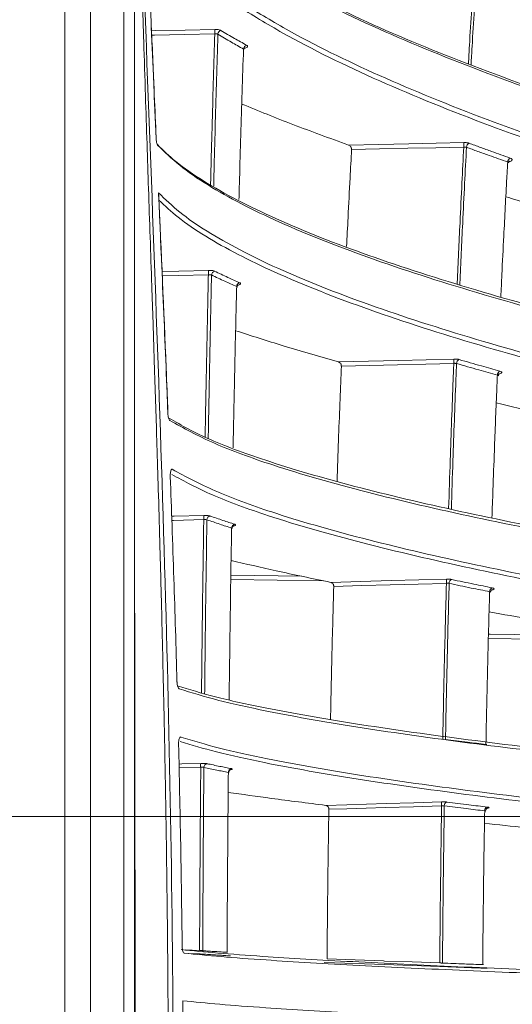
# Model space of a CAD drawing. Header units: millimetres. Extents: x 0 to 1118, y 0 to 864.
# Tile 154 of 256: x 391.78 to 398.53, y 449.44 to 462.92. Entities that reach past the tile are written whole.
import ezdxf

# ---------------------------------------------------------------- set-up
doc = ezdxf.new("R2010")
doc.units = ezdxf.units.MM
doc.styles.add('SLDTEXTSTYLE3', font='TXT', dxfattribs={"width": 0.605})
doc.dimstyles.new('SLDDIMSTYLE0', dxfattribs={"dimtxt": 3.175, "dimasz": 3.302, "dimexe": 0, "dimexo": 0.0625, "dimgap": 0.79375, "dimtad": 0, "dimtih": 1, "dimtoh": 1, "dimdec": 0, "dimlfac": 4, "dimrnd": 1e-09, "dimzin": 12, "dimdsep": 46, "dimtxsty": 'SLDTEXTSTYLE3', "dimsah": 1, "dimcen": 0.09, "dimadec": 0, "dimazin": 3, "dimtfac": 1, "dimtofl": 0, "dimtmove": 0, "dimatfit": 3, "dimfxl": 1, "dimfrac": 2, "dimtolj": 1, "dimtzin": 12, "dimarcsym": 0})
doc.dimstyles.new('SLDDIMSTYLE1', dxfattribs={"dimtxt": 3.175, "dimasz": 3.302, "dimexe": 0, "dimexo": 0.0625, "dimgap": 0.79375, "dimtad": 0, "dimtih": 1, "dimtoh": 1, "dimdec": 1, "dimlfac": 4, "dimrnd": 1e-09, "dimzin": 12, "dimdsep": 46, "dimtxsty": 'SLDTEXTSTYLE3', "dimsah": 1, "dimcen": 0.09, "dimadec": 0, "dimazin": 3, "dimtfac": 1, "dimtofl": 0, "dimtmove": 0, "dimatfit": 3, "dimfxl": 1, "dimfrac": 2, "dimtolj": 1, "dimtzin": 12, "dimarcsym": 0})

# ---------------------------------------------------------------- blocks, each defined once
blk = doc.blocks.new('_D')
at = {"color": 7, "linetype": 'Continuous', "lineweight": 0}
for p, q in [((297.585, 452.012), (447.586, 452.012)), ((445.986, 452.012), (445.986, 433.574)), ((445.986, 410.262), (445.986, 428.701)), ((390.092, 410.262), (447.586, 410.262))]:
    blk.add_line(p, q, dxfattribs=at)
for points in [[(445.986, 452.012), (445.478, 448.71), (446.494, 448.71)], [(445.986, 410.262), (446.494, 413.564), (445.478, 413.564)]]:
    blk.add_solid(points, dxfattribs=at)
at = {"color": 7, "linetype": 'Continuous', "lineweight": 0, "insert": (442.348, 432.794), "char_height": 3.175, "attachment_point": 1, "style": 'SLDTEXTSTYLE3'}
blk.add_mtext('167', dxfattribs=at)
blk = doc.blocks.new('_D_1')
at = {"color": 7, "linetype": 'Continuous', "lineweight": 0}
for p, q in [((378.572, 515.387), (455.724, 515.387)), ((454.124, 515.387), (454.124, 465.625)), ((454.124, 410.262), (454.124, 460.025)), ((390.092, 410.262), (455.724, 410.262))]:
    blk.add_line(p, q, dxfattribs=at)
for centre, start, end in [((453.54, 462.461), 153.4349, 206.5651), ((454.708, 462.461), 333.4349, 26.5651)]:
    blk.add_arc(centre, 5.448, start, end, dxfattribs=at)
for points in [[(454.124, 515.387), (453.616, 512.085), (454.632, 512.085)], [(454.124, 410.262), (454.632, 413.564), (453.616, 413.564)]]:
    blk.add_solid(points, dxfattribs=at)
at = {"color": 7, "linetype": 'Continuous', "lineweight": 0, "insert": (448.667, 464.117), "char_height": 3.175, "attachment_point": 1, "style": 'SLDTEXTSTYLE3'}
blk.add_mtext('420.5', dxfattribs=at)

msp = doc.modelspace()

# ---------------------------------------------------------------- linework, layer by layer
at = {"color": 7, "linetype": 'Continuous', "lineweight": 15}
for p, q in [((392.397, 419.637), (392.397, 476.387)), ((392.751, 476.387), (392.751, 419.637)), ((393.208, 419.637), (393.208, 476.387)), ((393.354, 476.387), (393.354, 419.637)), ((393.812, 457.531), (393.812, 457.531)), ((394.245, 450.128), (394.092, 450.134)), ((398.184, 449.932), (398.185, 449.932))]:
    msp.add_line(p, q, dxfattribs=at)
at = {"color": 9, "linetype": 'Continuous', "lineweight": 15}
for p, q in [((395.942, 455.236), (394.673, 455.255)), ((394.674, 455.312), (395.649, 455.298)), ((400.657, 454.412), (398.204, 454.448)), ((394.262, 452.683), (393.965, 452.674)), ((394.047, 450.183), (394.245, 450.176))]:
    msp.add_line(p, q, dxfattribs=at)
at = {"color": 9, "linetype": 'Continuous', "lineweight": 15, "flags": 128}
for points in [[(393.588, 462.765), (393.643, 462.766), (394.048, 462.775), (394.454, 462.784)], [(394.454, 462.722), (394.04, 462.713), (393.626, 462.704), (393.591, 462.703)], [(393.65, 461.298), (393.651, 461.298), (393.651, 461.298)], [(393.73, 459.47), (393.961, 459.475), (394.366, 459.485)], [(394.366, 459.426), (393.952, 459.415), (393.733, 459.41)], [(393.811, 457.531), (393.812, 457.531), (393.812, 457.531)], [(393.864, 456.119), (393.896, 456.12), (394.303, 456.131)], [(394.303, 456.074), (393.888, 456.062), (393.866, 456.062)], [(398.205, 454.506), (398.227, 454.505), (400.247, 454.476)], [(393.964, 452.728), (394.004, 452.729), (394.262, 452.737)]]:
    msp.add_lwpolyline(points, dxfattribs=at)
at = {"color": 7, "linetype": 'Continuous', "lineweight": 15, "flags": 128}
for points in [[(396.288, 461.2), (396.701, 461.209), (397.113, 461.218), (397.49, 461.226), (397.867, 461.235)], [(397.867, 461.173), (397.482, 461.164), (397.098, 461.156), (396.713, 461.148), (396.329, 461.139)], [(396.148, 458.233), (396.561, 458.243), (396.974, 458.253), (397.352, 458.262), (397.73, 458.271)], [(397.73, 458.212), (397.345, 458.202), (396.959, 458.193), (396.574, 458.184), (396.189, 458.174)], [(393.846, 456.662), (393.846, 456.662), (393.844, 456.662)], [(396.044, 455.215), (396.457, 455.226), (396.871, 455.238), (397.25, 455.248), (397.629, 455.258)], [(397.629, 455.201), (397.243, 455.191), (396.857, 455.18), (396.471, 455.17), (396.085, 455.159)], [(393.936, 453.858), (393.938, 453.858), (393.938, 453.858)], [(393.96, 452.997), (393.96, 452.997), (393.958, 452.997)], [(395.976, 452.162), (396.263, 452.171), (396.533, 452.179), (396.804, 452.187), (397.183, 452.199), (397.563, 452.21)], [(397.563, 452.156), (397.176, 452.144), (396.79, 452.133), (396.527, 452.125), (396.263, 452.117), (396.017, 452.109)], [(394.007, 450.24), (394.009, 450.24), (394.009, 450.24)], [(397.538, 449.958), (397.158, 449.971), (396.778, 449.984), (396.508, 449.994), (396.237, 450.003), (395.951, 450.013)], [(395.993, 450.06), (396.379, 450.046), (396.765, 450.033), (396.778, 450.032), (397.158, 450.019), (397.538, 450.005)]]:
    msp.add_lwpolyline(points, dxfattribs=at)
at = {"color": 7, "linetype": 'Continuous', "lineweight": 15}
for centre, radius, start, end in [((395.113, 462.753), 0.66, 177.3011, 182.6989), ((394.552, 462.715), 0.056, 103.7928, 178.4281), ((394.904, 462.513), 0.0566, 105.0621, 178.5889), ((398.537, 461.204), 0.671, 177.3571, 182.6429), ((397.964, 461.17), 0.06, 113.1242, 179.701), ((398.529, 460.967), 0.0605, 114.2507, 179.853), ((394.968, 459.456), 0.602, 177.1519, 182.8481), ((394.464, 459.421), 0.0543, 102.1113, 179.4816), ((394.808, 459.263), 0.0546, 103.264, 179.6809), ((398.343, 458.242), 0.613, 177.214, 182.786), ((397.824, 458.211), 0.0568, 110.8122, 181.0231), ((398.384, 458.053), 0.0571, 111.8963, 181.2035), ((394.842, 456.102), 0.54, 176.962, 183.038), ((394.398, 456.072), 0.0525, 100.3765, 180.4508), ((394.737, 455.958), 0.0526, 101.3987, 180.6989), ((398.179, 455.23), 0.551, 177.0319, 182.9681), ((397.719, 455.203), 0.0536, 108.3311, 182.3393), ((398.275, 455.089), 0.0538, 109.3569, 182.558), ((394.735, 452.71), 0.475, 176.7174, 183.2826), ((394.355, 452.683), 0.0507, 98.561, 181.3429), ((394.691, 452.615), 0.0506, 99.4406, 181.6496), ((398.047, 452.183), 0.485, 176.7978, 183.2022), ((397.65, 452.159), 0.0506, 105.6615, 183.655), ((398.203, 452.09), 0.0506, 106.6132, 183.9223)]:
    msp.add_arc(centre, radius, start, end, dxfattribs=at)
for points, knots in [([(409.333, 461.411), (408.045, 461.781), (406.112, 462.337), (403.631, 463.125), (401.824, 463.739), (400.093, 464.383), (398.45, 465.064), (396.926, 465.792), (395.782, 466.45), (394.978, 467.014), (394.431, 467.466), (393.992, 467.938), (393.703, 468.283), (393.637, 468.473), (393.629, 468.497)], [0, 0, 0, 0, 0.19409, 0.291338, 0.388701, 0.485671, 0.582917, 0.681443, 0.780699, 0.832915, 0.885361, 0.938684, 0.992397, 1, 1, 1, 1]), ([(393.357, 468.363), (393.357, 468.325), (393.358, 468.128), (393.362, 467.773), (393.367, 467.299), (393.373, 466.935), (393.378, 466.638), (393.383, 466.346), (393.392, 465.885), (393.406, 465.239), (393.42, 464.669), (393.432, 464.255), (393.437, 464.054), (393.443, 463.858), (393.449, 463.643), (393.461, 463.228), (393.479, 462.638), (393.503, 461.905), (393.525, 461.233), (393.546, 460.586), (393.568, 459.939), (393.589, 459.33), (393.609, 458.734), (393.632, 458.008), (393.657, 457.244), (393.681, 456.454), (393.701, 455.748), (393.723, 454.942), (393.743, 454.119), (393.762, 453.271), (393.778, 452.43), (393.791, 451.6), (393.8, 450.935), (393.806, 450.385), (393.811, 449.854), (393.814, 449.304), (393.817, 448.814), (393.817, 448.462), (393.818, 448.207), (393.818, 448.017), (393.818, 447.827), (393.817, 447.545), (393.816, 447.124), (393.814, 446.635), (393.811, 446.155), (393.807, 445.737), (393.8, 445.038), (393.789, 444.255), (393.776, 443.492), (393.769, 443.105), (393.765, 442.912), (393.763, 442.816), (393.762, 442.767), (393.761, 442.743), (393.761, 442.731), (393.761, 442.725), (393.761, 442.722), (393.761, 442.721), (393.761, 442.72), (393.761, 442.719), (393.761, 442.719), (393.761, 442.719), (393.761, 442.719), (393.761, 442.719), (393.761, 442.719), (393.761, 442.719), (393.756, 442.471), (393.742, 441.858), (393.721, 441.021), (393.698, 440.172), (393.674, 439.331), (393.647, 438.466), (393.618, 437.572), (393.589, 436.697), (393.558, 435.791), (393.528, 434.888), (393.499, 434.002), (393.47, 433.092), (393.444, 432.23), (393.421, 431.392), (393.4, 430.546), (393.381, 429.625), (393.367, 428.693), (393.359, 428.038), (393.358, 427.695), (393.357, 427.662)], [0, 0, 0, 0, 0.002821, 0.014477, 0.026133, 0.037789, 0.041309, 0.047996, 0.059344, 0.075235, 0.09567, 0.101354, 0.105685, 0.1105, 0.115798, 0.121581, 0.141077, 0.159302, 0.175581, 0.190632, 0.206988, 0.223343, 0.235492, 0.250923, 0.276871, 0.291799, 0.309166, 0.328969, 0.35121, 0.369794, 0.391475, 0.413156, 0.430963, 0.440548, 0.453649, 0.470084, 0.481109, 0.489751, 0.49601, 0.499885, 0.503762, 0.510021, 0.520678, 0.534768, 0.546034, 0.556057, 0.5656, 0.597482, 0.613752, 0.621886, 0.625954, 0.627988, 0.629004, 0.629513, 0.629767, 0.629894, 0.629958, 0.62999, 0.630005, 0.630013, 0.630017, 0.630019, 0.63002, 0.630021, 0.630021, 0.630021, 0.630021, 0.648278, 0.675226, 0.69174, 0.71082, 0.737213, 0.755562, 0.776697, 0.801728, 0.822324, 0.843286, 0.867086, 0.889385, 0.906828, 0.928855, 0.951762, 0.974669, 0.997579, 1, 1, 1, 1]), ([(393.375, 427.7), (393.382, 428.383), (393.4, 430.269), (393.554, 434.557), (393.793, 440.6), (393.928, 447.889), (393.8, 455.219), (393.559, 461.325), (393.401, 465.694), (393.382, 467.621), (393.375, 468.325)], [0, 0, 0, 0, 0.05044, 0.139193, 0.316724, 0.496924, 0.677287, 0.857778, 0.948032, 1, 1, 1, 1]), ([(394.426, 467.493), (394.59, 467.351), (394.93, 467.053), (395.728, 466.5), (396.854, 465.847), (398.366, 465.122), (400.02, 464.433), (401.776, 463.78), (403.593, 463.162), (406.075, 462.374), (408.012, 461.817), (409.304, 461.445)], [0, 0, 0, 0, 0.056055, 0.116806, 0.226386, 0.336032, 0.448233, 0.560461, 0.670148, 0.779844, 1, 1, 1, 1]), ([(409.145, 459.126), (407.853, 459.43), (405.912, 459.886), (403.43, 460.535), (401.625, 461.043), (399.899, 461.576), (398.266, 462.141), (396.755, 462.746), (395.635, 463.291), (394.858, 463.756), (394.342, 464.123), (393.916, 464.506), (393.644, 464.836), (393.536, 465.037), (393.5, 465.105)], [0, 0, 0, 0, 0.191219, 0.28707, 0.383046, 0.478578, 0.574406, 0.671592, 0.76955, 0.81997, 0.870616, 0.922119, 0.973997, 1, 1, 1, 1]), ([(393.923, 464.52), (394.041, 464.407), (394.293, 464.165), (394.801, 463.807), (395.576, 463.342), (396.682, 462.802), (398.178, 462.2), (399.823, 461.628), (401.575, 461.087), (403.391, 460.576), (405.875, 459.926), (407.819, 459.469), (409.117, 459.164)], [0, 0, 0, 0, 0.0489673, 0.1054393, 0.1619222, 0.2658396, 0.3698228, 0.4764123, 0.5830297, 0.6870571, 0.7910952, 1, 1, 1, 1]), ([(393.584, 462.813), (393.573, 463.072), (393.551, 463.569), (393.531, 464.065), (393.521, 464.302)], [0, 0, 0, 0, 0.523308, 1, 1, 1, 1]), ([(409.071, 458.445), (407.777, 458.749), (405.835, 459.205), (403.352, 459.856), (401.547, 460.365), (399.821, 460.899), (398.189, 461.466), (396.68, 462.073), (395.547, 462.628), (394.749, 463.11), (394.213, 463.506), (393.787, 463.899), (393.614, 464.165), (393.533, 464.289)], [0, 0, 0, 0, 0.194854, 0.292538, 0.390353, 0.487786, 0.585524, 0.684668, 0.784609, 0.839521, 0.89472, 0.951024, 1, 1, 1, 1]), ([(393.538, 464.398), (393.56, 464.36), (393.656, 464.192), (393.893, 463.898), (394.306, 463.519), (394.819, 463.147), (395.587, 462.684), (396.685, 462.144), (398.172, 461.541), (399.815, 460.967), (401.562, 460.426), (403.376, 459.914), (405.857, 459.263), (407.801, 458.807), (409.099, 458.502)], [0, 0, 0, 0, 0.0148588, 0.0655879, 0.1166951, 0.1687981, 0.2211681, 0.3172793, 0.4142634, 0.5131178, 0.6123516, 0.7089882, 0.8057734, 1, 1, 1, 1]), ([(393.651, 461.298), (393.642, 461.494), (393.62, 461.996), (393.599, 462.498), (393.586, 462.804)], [0, 0, 0, 0, 0.39033, 1, 1, 1, 1]), ([(394.539, 462.769), (394.538, 462.77), (394.532, 462.773), (394.516, 462.779), (394.487, 462.784), (394.465, 462.784), (394.454, 462.784)], [0, 0, 0, 0, 0.0441351, 0.3624067, 0.681219, 1, 1, 1, 1]), ([(394.454, 462.722), (394.459, 462.722), (394.47, 462.723), (394.485, 462.721), (394.493, 462.718), (394.496, 462.716), (394.496, 462.716)], [0, 0, 0, 0, 0.319535, 0.63833, 0.955975, 1, 1, 1, 1]), ([(394.848, 462.514), (394.82, 462.53), (394.764, 462.561), (394.677, 462.61), (394.588, 462.662), (394.527, 462.698), (394.496, 462.716)], [0, 0, 0, 0, 0.232307, 0.464628, 0.732303, 1, 1, 1, 1]), ([(394.539, 462.769), (394.569, 462.751), (394.63, 462.715), (394.72, 462.663), (394.806, 462.614), (394.862, 462.583), (394.89, 462.567)], [0, 0, 0, 0, 0.267665, 0.5353534, 0.7676695, 1, 1, 1, 1]), ([(394.854, 462.506), (394.854, 462.506), (394.853, 462.513), (394.858, 462.523), (394.863, 462.53), (394.866, 462.531), (394.865, 462.531), (394.865, 462.531)], [0, 0, 0, 0, 0.037293, 0.47251, 0.748434, 0.98564, 1, 1, 1, 1]), ([(394.785, 460.457), (394.788, 460.551), (394.796, 460.844), (394.81, 461.333), (394.828, 461.925), (394.841, 462.318), (394.848, 462.514)], [0, 0, 0, 0, 0.136533, 0.424276, 0.712114, 1, 1, 1, 1]), ([(394.848, 462.514), (394.85, 462.513), (394.854, 462.51), (394.854, 462.507), (394.853, 462.506)], [0, 0, 0, 0, 0.645385, 1, 1, 1, 1]), ([(394.824, 461.762), (395.054, 461.668), (395.525, 461.476), (396.03, 461.294), (396.288, 461.2)], [0, 0, 0, 0, 0.489932, 1, 1, 1, 1]), ([(393.65, 461.298), (393.651, 461.288), (393.652, 461.266), (393.657, 461.236), (393.663, 461.212), (393.668, 461.204), (393.671, 461.2)], [0, 0, 0, 0, 0.224814, 0.482469, 0.741366, 1, 1, 1, 1]), ([(393.667, 461.206), (393.746, 461.129), (393.919, 460.961), (394.423, 460.616), (395.266, 460.18), (396.539, 459.683), (398.019, 459.209), (399.66, 458.758), (401.406, 458.332), (403.222, 457.931), (405.706, 457.422), (407.656, 457.066), (408.959, 456.828)], [0, 0, 0, 0, 0.0408454, 0.0890976, 0.1872645, 0.2875424, 0.3887707, 0.4920434, 0.5957328, 0.6964919, 0.7974151, 1, 1, 1, 1]), ([(408.986, 456.787), (407.69, 457.024), (405.745, 457.379), (403.262, 457.888), (401.46, 458.286), (399.738, 458.705), (398.114, 459.15), (396.616, 459.626), (395.328, 460.127), (394.477, 460.566), (393.954, 460.922), (393.765, 461.107), (393.671, 461.2)], [0, 0, 0, 0, 0.200501, 0.301042, 0.401726, 0.501892, 0.602388, 0.704397, 0.807264, 0.902721, 0.95122, 1, 1, 1, 1]), ([(396.329, 461.139), (396.328, 461.144), (396.328, 461.152), (396.324, 461.166), (396.316, 461.181), (396.303, 461.194), (396.293, 461.198), (396.288, 461.2)], [0, 0, 0, 0, 0.1469234, 0.293481, 0.4835496, 0.7390004, 1, 1, 1, 1]), ([(397.94, 461.225), (397.938, 461.226), (397.935, 461.227), (397.927, 461.229), (397.915, 461.231), (397.9, 461.233), (397.884, 461.235), (397.873, 461.235), (397.867, 461.235)], [0, 0, 0, 0, 0.09502, 0.190649, 0.390088, 0.595362, 0.79479, 1, 1, 1, 1]), ([(397.94, 461.225), (397.991, 461.206), (398.093, 461.169), (398.239, 461.117), (398.376, 461.068), (398.462, 461.038), (398.504, 461.023)], [0, 0, 0, 0, 0.274792, 0.549597, 0.774795, 1, 1, 1, 1]), ([(396.261, 459.81), (396.267, 459.943), (396.283, 460.257), (396.305, 460.7), (396.322, 461.01), (396.329, 461.139)], [0, 0, 0, 0, 0.298737, 0.706554, 1, 1, 1, 1]), ([(397.867, 461.173), (397.87, 461.173), (397.875, 461.173), (397.884, 461.173), (397.891, 461.173), (397.897, 461.172), (397.901, 461.171), (397.903, 461.17), (397.904, 461.17)], [0, 0, 0, 0, 0.200071, 0.405879, 0.605052, 0.81009, 0.904736, 1, 1, 1, 1]), ([(398.469, 460.968), (398.426, 460.983), (398.34, 461.013), (398.203, 461.062), (398.057, 461.114), (397.955, 461.151), (397.904, 461.17)], [0, 0, 0, 0, 0.225193, 0.450391, 0.72519, 1, 1, 1, 1]), ([(398.375, 459.122), (398.379, 459.223), (398.392, 459.502), (398.419, 460.045), (398.446, 460.559), (398.465, 460.895), (398.469, 460.968)], [0, 0, 0, 0, 0.162881, 0.450256, 0.881507, 1, 1, 1, 1]), ([(398.469, 460.968), (398.472, 460.966), (398.478, 460.963), (398.482, 460.959), (398.481, 460.957), (398.481, 460.956)], [0, 0, 0, 0, 0.454957, 0.910181, 1, 1, 1, 1]), ([(398.482, 460.956), (398.482, 460.958), (398.481, 460.965), (398.486, 460.974), (398.491, 460.979), (398.491, 460.979), (398.491, 460.979)], [0, 0, 0, 0, 0.123128, 0.554077, 0.831989, 1, 1, 1, 1]), ([(393.683, 460.546), (393.775, 460.457), (393.958, 460.28), (394.467, 459.931), (395.295, 459.501), (396.551, 459.007), (398.026, 458.533), (399.661, 458.081), (400.864, 457.787), (401.626, 457.61), (402.303, 457.456), (403.825, 457.124), (406.162, 456.656), (408.02, 456.319), (408.949, 456.15)], [0, 0, 0, 0, 0.046719, 0.093701, 0.189205, 0.289184, 0.390119, 0.493114, 0.596528, 0.602025, 0.624015, 0.711988, 0.855866, 1, 1, 1, 1]), ([(393.811, 457.531), (393.801, 457.773), (393.782, 458.257), (393.751, 458.991), (393.718, 459.753), (393.695, 460.274), (393.683, 460.546)], [0, 0, 0, 0, 0.240776, 0.481553, 0.730106, 1, 1, 1, 1]), ([(393.685, 460.532), (393.685, 460.536), (393.684, 460.541), (393.683, 460.545), (393.683, 460.546)], [0, 0, 0, 0, 0.958958, 1, 1, 1, 1]), ([(393.812, 457.531), (393.804, 457.737), (393.764, 458.737), (393.72, 459.737), (393.684, 460.532)], [0, 0, 0, 0, 0.205763, 1, 1, 1, 1]), ([(408.922, 456.095), (407.624, 456.332), (405.677, 456.687), (403.193, 457.197), (401.39, 457.596), (399.669, 458.016), (398.044, 458.462), (396.548, 458.94), (395.277, 459.437), (394.443, 459.868), (393.948, 460.201), (393.771, 460.368), (393.688, 460.447)], [0, 0, 0, 0, 0.202925, 0.30469, 0.406604, 0.50807, 0.609874, 0.713227, 0.817458, 0.910826, 0.958207, 1, 1, 1, 1]), ([(398.443, 460.493), (398.652, 460.429), (399.203, 460.26), (400.089, 460.006), (400.774, 459.819), (401.098, 459.731)], [0, 0, 0, 0, 0.243671, 0.642479, 1, 1, 1, 1]), ([(394.452, 459.474), (394.451, 459.474), (394.445, 459.477), (394.429, 459.482), (394.4, 459.485), (394.378, 459.485), (394.366, 459.485)], [0, 0, 0, 0, 0.05226, 0.367891, 0.683959, 1, 1, 1, 1]), ([(394.452, 459.474), (394.482, 459.46), (394.541, 459.432), (394.629, 459.391), (394.714, 459.353), (394.768, 459.328), (394.796, 459.316)], [0, 0, 0, 0, 0.267268, 0.534561, 0.767273, 1, 1, 1, 1]), ([(394.366, 459.426), (394.372, 459.426), (394.383, 459.426), (394.398, 459.425), (394.406, 459.423), (394.409, 459.422), (394.409, 459.422)], [0, 0, 0, 0, 0.316651, 0.632699, 0.94784, 1, 1, 1, 1]), ([(394.754, 459.263), (394.726, 459.275), (394.671, 459.3), (394.586, 459.338), (394.499, 459.379), (394.439, 459.407), (394.409, 459.422)], [0, 0, 0, 0, 0.232703, 0.465421, 0.732699, 1, 1, 1, 1]), ([(394.705, 457.054), (394.706, 457.135), (394.711, 457.367), (394.72, 457.795), (394.732, 458.34), (394.743, 458.845), (394.751, 459.152), (394.754, 459.263)], [0, 0, 0, 0, 0.110125, 0.312354, 0.580561, 0.84881, 1, 1, 1, 1]), ([(394.754, 459.263), (394.756, 459.262), (394.76, 459.26), (394.759, 459.258), (394.759, 459.257)], [0, 0, 0, 0, 0.661154, 1, 1, 1, 1]), ([(394.761, 459.257), (394.761, 459.259), (394.76, 459.267), (394.766, 459.278), (394.772, 459.285), (394.775, 459.287), (394.775, 459.287), (394.775, 459.287)], [0, 0, 0, 0, 0.1508358, 0.4857703, 0.7148963, 0.905463, 1, 1, 1, 1]), ([(394.739, 458.659), (394.954, 458.59), (395.406, 458.445), (395.893, 458.306), (396.148, 458.233)], [0, 0, 0, 0, 0.475425, 1, 1, 1, 1]), ([(396.189, 458.174), (396.188, 458.178), (396.188, 458.187), (396.184, 458.201), (396.175, 458.215), (396.163, 458.227), (396.153, 458.231), (396.148, 458.233)], [0, 0, 0, 0, 0.148111, 0.295824, 0.488541, 0.746773, 1, 1, 1, 1]), ([(397.804, 458.264), (397.802, 458.265), (397.798, 458.266), (397.79, 458.268), (397.779, 458.269), (397.764, 458.271), (397.747, 458.272), (397.736, 458.272), (397.73, 458.271)], [0, 0, 0, 0, 0.097598, 0.195864, 0.39402, 0.597963, 0.796109, 1, 1, 1, 1]), ([(397.804, 458.264), (397.854, 458.25), (397.955, 458.22), (398.099, 458.179), (398.235, 458.141), (398.32, 458.117), (398.363, 458.106)], [0, 0, 0, 0, 0.2744718, 0.5489558, 0.7744748, 1, 1, 1, 1]), ([(396.13, 456.601), (396.13, 456.624), (396.137, 456.831), (396.151, 457.204), (396.17, 457.706), (396.182, 458.023), (396.189, 458.174)], [0, 0, 0, 0, 0.043069, 0.392678, 0.711207, 1, 1, 1, 1]), ([(397.73, 458.212), (397.733, 458.212), (397.739, 458.213), (397.747, 458.213), (397.754, 458.212), (397.76, 458.212), (397.764, 458.211), (397.766, 458.21), (397.767, 458.21)], [0, 0, 0, 0, 0.198641, 0.403004, 0.600944, 0.804707, 0.902015, 1, 1, 1, 1]), ([(398.327, 458.051), (398.284, 458.063), (398.199, 458.087), (398.063, 458.125), (397.919, 458.166), (397.818, 458.196), (397.767, 458.21)], [0, 0, 0, 0, 0.2255129, 0.4510319, 0.72551, 1, 1, 1, 1]), ([(398.253, 456.098), (398.257, 456.224), (398.268, 456.532), (398.289, 457.11), (398.309, 457.634), (398.324, 457.977), (398.327, 458.051)], [0, 0, 0, 0, 0.193434, 0.470229, 0.8856, 1, 1, 1, 1]), ([(398.327, 458.051), (398.33, 458.05), (398.336, 458.048), (398.34, 458.045), (398.339, 458.043), (398.339, 458.042)], [0, 0, 0, 0, 0.460562, 0.921542, 1, 1, 1, 1]), ([(398.34, 458.042), (398.34, 458.046), (398.341, 458.056), (398.347, 458.066), (398.353, 458.071), (398.353, 458.071), (398.353, 458.071)], [0, 0, 0, 0, 0.274974, 0.587502, 0.813431, 1, 1, 1, 1]), ([(398.311, 457.673), (398.511, 457.625), (399.051, 457.494), (399.926, 457.297), (400.609, 457.151), (400.932, 457.082)], [0, 0, 0, 0, 0.236735, 0.639244, 1, 1, 1, 1]), ([(393.811, 457.531), (393.811, 457.53), (393.811, 457.518), (393.813, 457.494), (393.819, 457.464), (393.827, 457.441), (393.833, 457.435), (393.836, 457.432)], [0, 0, 0, 0, 0.01479, 0.255672, 0.502384, 0.751328, 1, 1, 1, 1]), ([(393.826, 457.461), (394.003, 457.362), (394.372, 457.158), (395.258, 456.838), (396.429, 456.502), (397.9, 456.16), (399.533, 455.835), (401.277, 455.528), (403.091, 455.24), (405.574, 454.874), (407.529, 454.619), (408.834, 454.449)], [0, 0, 0, 0, 0.076215, 0.158309, 0.262094, 0.366905, 0.47393, 0.581408, 0.685714, 0.7902, 1, 1, 1, 1]), ([(408.862, 454.405), (407.563, 454.575), (405.614, 454.829), (403.132, 455.194), (401.331, 455.481), (399.614, 455.782), (397.997, 456.102), (396.507, 456.446), (395.316, 456.787), (394.405, 457.116), (394.027, 457.326), (393.836, 457.432)], [0, 0, 0, 0, 0.2080312, 0.3123795, 0.4168865, 0.5208124, 0.6250963, 0.731024, 0.8378831, 0.9184715, 1, 1, 1, 1]), ([(393.872, 456.762), (393.872, 456.762), (393.868, 456.764), (393.861, 456.762), (393.853, 456.748), (393.847, 456.725), (393.844, 456.695), (393.844, 456.673), (393.844, 456.662)], [0, 0, 0, 0, 0.051268, 0.248124, 0.440463, 0.628284, 0.814061, 1, 1, 1, 1]), ([(393.872, 456.762), (394.056, 456.662), (394.425, 456.462), (395.298, 456.145), (396.45, 455.813), (397.915, 455.471), (399.544, 455.146), (401.284, 454.839), (403.095, 454.55), (405.576, 454.184), (407.53, 453.929), (408.834, 453.759)], [0, 0, 0, 0, 0.077549, 0.156008, 0.26002, 0.365066, 0.472348, 0.580087, 0.684717, 0.78953, 1, 1, 1, 1]), ([(393.936, 453.858), (393.929, 454.092), (393.916, 454.562), (393.893, 455.274), (393.869, 455.974), (393.852, 456.44), (393.844, 456.662)], [0, 0, 0, 0, 0.250976, 0.501954, 0.761803, 1, 1, 1, 1]), ([(408.806, 453.705), (407.507, 453.874), (405.556, 454.129), (403.073, 454.495), (401.271, 454.782), (399.554, 455.084), (397.936, 455.406), (396.446, 455.751), (395.271, 456.088), (394.398, 456.403), (394.038, 456.598), (393.864, 456.692)], [0, 0, 0, 0, 0.210423, 0.315978, 0.421695, 0.526908, 0.632487, 0.739744, 0.84795, 0.92604, 1, 1, 1, 1]), ([(394.389, 456.123), (394.388, 456.124), (394.382, 456.126), (394.366, 456.129), (394.336, 456.131), (394.314, 456.131), (394.303, 456.131)], [0, 0, 0, 0, 0.05837, 0.372023, 0.686023, 1, 1, 1, 1]), ([(394.303, 456.074), (394.308, 456.074), (394.319, 456.075), (394.334, 456.074), (394.342, 456.072), (394.345, 456.071), (394.346, 456.071)], [0, 0, 0, 0, 0.3144593, 0.6284347, 0.9417118, 1, 1, 1, 1]), ([(394.685, 455.958), (394.658, 455.966), (394.603, 455.984), (394.52, 456.012), (394.434, 456.041), (394.375, 456.061), (394.346, 456.071)], [0, 0, 0, 0, 0.233027, 0.466069, 0.733022, 1, 1, 1, 1]), ([(394.389, 456.123), (394.418, 456.113), (394.476, 456.093), (394.562, 456.064), (394.646, 456.036), (394.7, 456.019), (394.727, 456.01)], [0, 0, 0, 0, 0.266944, 0.533913, 0.766949, 1, 1, 1, 1]), ([(394.651, 453.607), (394.652, 453.727), (394.655, 453.999), (394.662, 454.467), (394.669, 455.011), (394.677, 455.523), (394.683, 455.838), (394.685, 455.958)], [0, 0, 0, 0, 0.153013, 0.345497, 0.596379, 0.8473, 1, 1, 1, 1]), ([(394.685, 455.958), (394.687, 455.957), (394.691, 455.955), (394.69, 455.953), (394.69, 455.953)], [0, 0, 0, 0, 0.674128, 1, 1, 1, 1]), ([(394.691, 455.953), (394.691, 455.956), (394.691, 455.964), (394.696, 455.976), (394.704, 455.985), (394.709, 455.988), (394.711, 455.989), (394.711, 455.989), (394.71, 455.989)], [0, 0, 0, 0, 0.149066, 0.426358, 0.651188, 0.824453, 0.967277, 1, 1, 1, 1]), ([(393.355, 455.545), (393.356, 454.658), (393.359, 452.147), (393.367, 447.125), (393.359, 442.99), (393.355, 440.479)], [0, 0, 0, 0, 0.17665, 0.5, 1, 1, 1, 1]), ([(394.677, 455.515), (394.88, 455.467), (395.318, 455.365), (395.79, 455.267), (396.044, 455.215)], [0, 0, 0, 0, 0.463689, 1, 1, 1, 1]), ([(397.702, 455.254), (397.7, 455.254), (397.697, 455.255), (397.689, 455.256), (397.677, 455.257), (397.662, 455.258), (397.646, 455.259), (397.634, 455.259), (397.629, 455.258)], [0, 0, 0, 0, 0.0996, 0.199915, 0.397075, 0.599982, 0.797132, 1, 1, 1, 1]), ([(397.702, 455.254), (397.752, 455.243), (397.853, 455.222), (397.996, 455.193), (398.13, 455.165), (398.215, 455.148), (398.257, 455.14)], [0, 0, 0, 0, 0.274173, 0.548359, 0.774176, 1, 1, 1, 1]), ([(396.04, 453.339), (396.042, 453.436), (396.048, 453.716), (396.058, 454.168), (396.071, 454.678), (396.08, 455.004), (396.085, 455.159)], [0, 0, 0, 0, 0.158436, 0.460803, 0.743421, 1, 1, 1, 1]), ([(396.085, 455.159), (396.084, 455.164), (396.084, 455.172), (396.079, 455.186), (396.071, 455.2), (396.058, 455.211), (396.048, 455.214), (396.044, 455.215)], [0, 0, 0, 0, 0.149148, 0.297861, 0.493145, 0.75418, 1, 1, 1, 1]), ([(397.579, 453.067), (397.582, 453.245), (397.589, 453.602), (397.601, 454.137), (397.614, 454.67), (397.624, 455.024), (397.629, 455.201)], [0, 0, 0, 0, 0.250189, 0.500418, 0.75019, 1, 1, 1, 1]), ([(397.666, 455.201), (397.661, 455.023), (397.651, 454.668), (397.638, 454.134), (397.626, 453.6), (397.619, 453.243), (397.616, 453.064)], [0, 0, 0, 0, 0.250167, 0.500374, 0.750168, 1, 1, 1, 1]), ([(397.629, 455.201), (397.632, 455.202), (397.637, 455.202), (397.645, 455.202), (397.653, 455.202), (397.659, 455.202), (397.663, 455.201), (397.665, 455.201), (397.666, 455.201)], [0, 0, 0, 0, 0.1975117, 0.4007345, 0.5977217, 0.8004975, 0.8998868, 1, 1, 1, 1]), ([(398.221, 455.086), (398.179, 455.095), (398.094, 455.112), (397.959, 455.139), (397.816, 455.169), (397.716, 455.19), (397.666, 455.201)], [0, 0, 0, 0, 0.2258113, 0.4516291, 0.7258084, 1, 1, 1, 1]), ([(398.234, 455.079), (398.234, 455.085), (398.235, 455.095), (398.243, 455.106), (398.249, 455.112), (398.253, 455.114), (398.253, 455.114), (398.252, 455.114)], [0, 0, 0, 0, 0.280007, 0.535559, 0.745864, 0.918021, 1, 1, 1, 1]), ([(398.17, 452.997), (398.173, 453.172), (398.181, 453.521), (398.193, 454.044), (398.206, 454.566), (398.216, 454.913), (398.221, 455.086)], [0, 0, 0, 0, 0.250263, 0.500565, 0.750264, 1, 1, 1, 1]), ([(398.221, 455.086), (398.224, 455.086), (398.231, 455.084), (398.234, 455.081), (398.233, 455.08), (398.233, 455.079)], [0, 0, 0, 0, 0.467047, 0.934619, 1, 1, 1, 1]), ([(398.214, 454.81), (398.407, 454.776), (398.938, 454.684), (399.804, 454.544), (400.485, 454.439), (400.807, 454.389)], [0, 0, 0, 0, 0.231235, 0.636679, 1, 1, 1, 1]), ([(393.936, 453.858), (393.936, 453.855), (393.936, 453.841), (393.939, 453.815), (393.946, 453.786), (393.955, 453.764), (393.962, 453.76), (393.965, 453.757)], [0, 0, 0, 0, 0.055856, 0.285143, 0.52162, 0.760945, 1, 1, 1, 1]), ([(393.94, 453.8), (394.104, 453.749), (394.442, 453.645), (395.246, 453.47), (396.355, 453.276), (397.817, 453.07), (399.446, 452.873), (401.187, 452.688), (402.999, 452.514), (405.482, 452.294), (407.439, 452.141), (408.746, 452.039)], [0, 0, 0, 0, 0.0674171, 0.1380888, 0.2443203, 0.3516314, 0.4612802, 0.5714087, 0.6781893, 0.785162, 1, 1, 1, 1]), ([(408.774, 451.993), (407.474, 452.094), (405.522, 452.247), (403.041, 452.467), (401.242, 452.639), (399.528, 452.821), (397.916, 453.015), (396.434, 453.222), (395.303, 453.419), (394.48, 453.599), (394.137, 453.704), (393.965, 453.757)], [0, 0, 0, 0, 0.213431, 0.32051, 0.42776, 0.534381, 0.641382, 0.750122, 0.859848, 0.929641, 1, 1, 1, 1]), ([(393.989, 453.098), (393.989, 453.098), (393.985, 453.099), (393.978, 453.097), (393.969, 453.083), (393.962, 453.06), (393.958, 453.03), (393.958, 453.008), (393.958, 452.997)], [0, 0, 0, 0, 0.013131, 0.220033, 0.42106, 0.615946, 0.807862, 1, 1, 1, 1]), ([(393.989, 453.098), (394.156, 453.047), (394.492, 452.945), (395.286, 452.771), (396.383, 452.578), (397.842, 452.372), (399.467, 452.175), (401.204, 451.99), (403.014, 451.816), (405.495, 451.595), (407.451, 451.442), (408.757, 451.34)], [0, 0, 0, 0, 0.067864, 0.13629, 0.242689, 0.350173, 0.460009, 0.570328, 0.677374, 0.784615, 1, 1, 1, 1]), ([(394.007, 450.24), (394.005, 450.401), (393.999, 450.862), (393.988, 451.561), (393.973, 452.319), (393.963, 452.777), (393.958, 452.997)], [0, 0, 0, 0, 0.175912, 0.500936, 0.760899, 1, 1, 1, 1]), ([(408.729, 451.287), (407.429, 451.389), (405.475, 451.542), (402.992, 451.763), (401.192, 451.936), (399.477, 452.118), (397.864, 452.312), (396.381, 452.52), (395.259, 452.716), (394.463, 452.89), (394.138, 452.989), (393.98, 453.036)], [0, 0, 0, 0, 0.21525, 0.323246, 0.431415, 0.539041, 0.647051, 0.756827, 0.867601, 0.935907, 1, 1, 1, 1]), ([(397.616, 453.064), (397.665, 453.058), (397.765, 453.046), (397.908, 453.028), (398.043, 453.012), (398.127, 453.002), (398.17, 452.997)], [0, 0, 0, 0, 0.273563, 0.547138, 0.773566, 1, 1, 1, 1]), ([(398.17, 452.997), (398.172, 452.997), (398.177, 452.996), (398.182, 452.995), (398.181, 452.995), (398.181, 452.995)], [0, 0, 0, 0, 0.315582, 0.786651, 1, 1, 1, 1]), ([(394.348, 452.733), (394.347, 452.733), (394.341, 452.735), (394.324, 452.736), (394.295, 452.738), (394.273, 452.737), (394.262, 452.737)], [0, 0, 0, 0, 0.062404, 0.374763, 0.687392, 1, 1, 1, 1]), ([(394.348, 452.733), (394.377, 452.727), (394.434, 452.715), (394.519, 452.697), (394.602, 452.68), (394.655, 452.67), (394.682, 452.665)], [0, 0, 0, 0, 0.266697, 0.533418, 0.766701, 1, 1, 1, 1]), ([(394.245, 450.176), (394.246, 450.288), (394.247, 450.585), (394.25, 451.068), (394.253, 451.615), (394.257, 452.153), (394.26, 452.506), (394.262, 452.683)], [0, 0, 0, 0, 0.133435, 0.355253, 0.577099, 0.788537, 1, 1, 1, 1]), ([(394.262, 452.683), (394.267, 452.683), (394.278, 452.684), (394.293, 452.683), (394.301, 452.683), (394.304, 452.682), (394.305, 452.682)], [0, 0, 0, 0, 0.312977, 0.625576, 0.937657, 1, 1, 1, 1]), ([(394.305, 452.682), (394.303, 452.505), (394.3, 452.152), (394.296, 451.613), (394.293, 451.066), (394.29, 450.583), (394.289, 450.285), (394.289, 450.173)], [0, 0, 0, 0, 0.2115998, 0.4232247, 0.6447415, 0.8662871, 1, 1, 1, 1]), ([(394.64, 452.613), (394.613, 452.618), (394.559, 452.629), (394.477, 452.646), (394.391, 452.663), (394.334, 452.676), (394.305, 452.682)], [0, 0, 0, 0, 0.233274, 0.466564, 0.73327, 1, 1, 1, 1]), ([(394.623, 450.151), (394.623, 450.254), (394.624, 450.541), (394.627, 451.011), (394.631, 451.553), (394.635, 452.087), (394.638, 452.438), (394.64, 452.613)], [0, 0, 0, 0, 0.125412, 0.348807, 0.572232, 0.786103, 1, 1, 1, 1]), ([(394.64, 452.613), (394.642, 452.613), (394.646, 452.612), (394.645, 452.61), (394.645, 452.61)], [0, 0, 0, 0, 0.6837215, 1, 1, 1, 1]), ([(394.647, 452.61), (394.647, 452.612), (394.646, 452.62), (394.651, 452.632), (394.659, 452.643), (394.666, 452.649), (394.671, 452.651), (394.672, 452.652), (394.672, 452.652), (394.672, 452.652)], [0, 0, 0, 0, 0.106739, 0.353409, 0.553436, 0.719068, 0.846001, 0.953104, 1, 1, 1, 1]), ([(394.637, 452.34), (394.833, 452.312), (395.261, 452.252), (395.724, 452.194), (395.976, 452.162)], [0, 0, 0, 0, 0.455523, 1, 1, 1, 1]), ([(396.017, 452.109), (396.017, 452.114), (396.017, 452.123), (396.012, 452.136), (396.003, 452.149), (395.99, 452.159), (395.981, 452.161), (395.976, 452.162)], [0, 0, 0, 0, 0.15001, 0.299551, 0.497327, 0.761242, 1, 1, 1, 1]), ([(397.538, 450.005), (397.539, 450.185), (397.542, 450.544), (397.548, 451.082), (397.555, 451.619), (397.56, 451.977), (397.563, 452.156)], [0, 0, 0, 0, 0.250129, 0.500297, 0.750129, 1, 1, 1, 1]), ([(397.637, 452.208), (397.635, 452.208), (397.631, 452.208), (397.623, 452.209), (397.611, 452.21), (397.596, 452.21), (397.58, 452.21), (397.569, 452.21), (397.563, 452.21)], [0, 0, 0, 0, 0.100966, 0.202681, 0.399161, 0.601359, 0.797831, 1, 1, 1, 1]), ([(397.563, 452.156), (397.566, 452.156), (397.571, 452.156), (397.579, 452.157), (397.587, 452.157), (397.593, 452.157), (397.597, 452.156), (397.599, 452.156), (397.6, 452.156)], [0, 0, 0, 0, 0.196712, 0.39913, 0.595477, 0.797585, 0.898414, 1, 1, 1, 1]), ([(397.6, 452.156), (397.597, 451.977), (397.592, 451.619), (397.585, 451.081), (397.579, 450.542), (397.576, 450.183), (397.575, 450.004)], [0, 0, 0, 0, 0.25003, 0.500098, 0.75003, 1, 1, 1, 1]), ([(398.153, 452.087), (398.111, 452.092), (398.026, 452.102), (397.892, 452.119), (397.749, 452.137), (397.65, 452.15), (397.6, 452.156)], [0, 0, 0, 0, 0.2260846, 0.4521758, 0.7260816, 1, 1, 1, 1]), ([(397.637, 452.208), (397.686, 452.201), (397.786, 452.189), (397.928, 452.171), (398.062, 452.154), (398.147, 452.144), (398.189, 452.139)], [0, 0, 0, 0, 0.2739, 0.547812, 0.773903, 1, 1, 1, 1]), ([(395.993, 450.06), (395.996, 450.404), (396.002, 451.088), (396.012, 451.77), (396.017, 452.109)], [0, 0, 0, 0, 0.503034, 1, 1, 1, 1]), ([(398.127, 449.982), (398.128, 450.157), (398.131, 450.509), (398.137, 451.036), (398.144, 451.562), (398.15, 451.912), (398.153, 452.087)], [0, 0, 0, 0, 0.250164, 0.500367, 0.750164, 1, 1, 1, 1]), ([(398.153, 452.087), (398.156, 452.086), (398.162, 452.085), (398.166, 452.083), (398.165, 452.082), (398.165, 452.082)], [0, 0, 0, 0, 0.471357, 0.943293, 1, 1, 1, 1]), ([(398.165, 452.082), (398.166, 452.087), (398.166, 452.097), (398.173, 452.109), (398.181, 452.118), (398.187, 452.121), (398.19, 452.123), (398.19, 452.123), (398.19, 452.123)], [0, 0, 0, 0, 0.234299, 0.458268, 0.644004, 0.793393, 0.917486, 1, 1, 1, 1]), ([(398.15, 451.917), (398.339, 451.897), (398.865, 451.842), (399.724, 451.758), (400.404, 451.695), (400.725, 451.665)], [0, 0, 0, 0, 0.227475, 0.634928, 1, 1, 1, 1]), ([(393.993, 450.188), (394.152, 450.172), (394.474, 450.141), (395.239, 450.085), (396.316, 450.022), (397.773, 449.953), (399.399, 449.887), (401.138, 449.825), (402.95, 449.767), (405.433, 449.694), (407.391, 449.643), (408.699, 449.609)], [0, 0, 0, 0, 0.063924, 0.128301, 0.235713, 0.344233, 0.455156, 0.566572, 0.674548, 0.782723, 1, 1, 1, 1]), ([(394.007, 450.24), (394.007, 450.235), (394.007, 450.218), (394.01, 450.191), (394.017, 450.163), (394.027, 450.143), (394.035, 450.14), (394.038, 450.139)], [0, 0, 0, 0, 0.095096, 0.314158, 0.540861, 0.77056, 1, 1, 1, 1]), ([(408.727, 449.56), (407.426, 449.594), (405.473, 449.645), (402.992, 449.718), (401.194, 449.776), (399.482, 449.837), (397.873, 449.901), (396.395, 449.97), (395.296, 450.035), (394.519, 450.091), (394.199, 450.123), (394.038, 450.139)], [0, 0, 0, 0, 0.216388, 0.3249637, 0.4337156, 0.5418131, 0.6503014, 0.760583, 0.8718794, 0.9357316, 1, 1, 1, 1]), ([(394.245, 450.176), (394.247, 450.176), (394.253, 450.175), (394.265, 450.175), (394.28, 450.174), (394.286, 450.174), (394.289, 450.173)], [0, 0, 0, 0, 0.064664, 0.376603, 0.68832, 1, 1, 1, 1]), ([(394.245, 450.128), (394.248, 450.128), (394.261, 450.128), (394.285, 450.127), (394.314, 450.125), (394.326, 450.125), (394.332, 450.124)], [0, 0, 0, 0, 0.064605, 0.376413, 0.6882, 1, 1, 1, 1]), ([(394.289, 450.173), (394.317, 450.171), (394.375, 450.167), (394.46, 450.162), (394.542, 450.156), (394.596, 450.153), (394.623, 450.151)], [0, 0, 0, 0, 0.267067, 0.534159, 0.767071, 1, 1, 1, 1]), ([(394.623, 450.151), (394.625, 450.151), (394.629, 450.151), (394.628, 450.151), (394.628, 450.151)], [0, 0, 0, 0, 0.690228, 1, 1, 1, 1]), ([(394.665, 450.102), (394.638, 450.104), (394.585, 450.107), (394.503, 450.113), (394.418, 450.118), (394.361, 450.122), (394.332, 450.124)], [0, 0, 0, 0, 0.232922, 0.46586, 0.732918, 1, 1, 1, 1]), ([(394.666, 450.102), (394.667, 450.102), (394.67, 450.102), (394.67, 450.102), (394.67, 450.102)], [0, 0, 0, 0, 0.52915, 1, 1, 1, 1]), ([(397.538, 450.005), (397.539, 450.005), (397.542, 450.005), (397.548, 450.005), (397.555, 450.005), (397.562, 450.004), (397.569, 450.004), (397.573, 450.004), (397.575, 450.004)], [0, 0, 0, 0, 0.101867, 0.204504, 0.400531, 0.602277, 0.798276, 1, 1, 1, 1]), ([(397.575, 450.004), (397.625, 450.002), (397.724, 449.998), (397.866, 449.992), (398, 449.987), (398.085, 449.983), (398.127, 449.982)], [0, 0, 0, 0, 0.273746, 0.547505, 0.773749, 1, 1, 1, 1]), ([(397.538, 449.958), (397.541, 449.958), (397.547, 449.957), (397.558, 449.957), (397.571, 449.957), (397.586, 449.956), (397.6, 449.955), (397.608, 449.955), (397.612, 449.955)], [0, 0, 0, 0, 0.101816, 0.204398, 0.400453, 0.602192, 0.798253, 1, 1, 1, 1]), ([(398.163, 449.933), (398.121, 449.935), (398.037, 449.938), (397.903, 449.943), (397.761, 449.949), (397.661, 449.953), (397.612, 449.955)], [0, 0, 0, 0, 0.226251, 0.452508, 0.726248, 1, 1, 1, 1]), ([(398.127, 449.982), (398.129, 449.982), (398.135, 449.982), (398.139, 449.982), (398.139, 449.982), (398.138, 449.982)], [0, 0, 0, 0, 0.313838, 0.786957, 1, 1, 1, 1]), ([(398.184, 449.932), (398.182, 449.932), (398.178, 449.932), (398.168, 449.933), (398.163, 449.933)], [0, 0, 0, 0, 0.54419, 1, 1, 1, 1]), ([(394.014, 449.488), (394.175, 449.472), (394.499, 449.439), (395.271, 449.382), (396.352, 449.319), (397.807, 449.249), (399.43, 449.184), (400.646, 449.14), (401.492, 449.112), (402.528, 449.078), (404.24, 449.025), (406.515, 448.961), (407.985, 448.923), (408.721, 448.904)], [0, 0, 0, 0, 0.065245, 0.130982, 0.238011, 0.346147, 0.456679, 0.567704, 0.576717, 0.612768, 0.757024, 0.878445, 1, 1, 1, 1]), ([(394.014, 446.641), (394.015, 446.801), (394.018, 447.258), (394.019, 447.953), (394.018, 448.742), (394.015, 449.234), (394.014, 449.488)], [0, 0, 0, 0, 0.168267, 0.481591, 0.73203, 1, 1, 1, 1])]:
    msp.add_open_spline(points, degree=3, knots=knots, dxfattribs=at)
at = {"color": 9, "linetype": 'Continuous', "lineweight": 15}
for points, knots in [([(393.434, 468.36), (393.492, 468.18), (393.602, 467.839), (393.956, 467.347), (394.392, 466.881), (394.933, 466.425), (395.728, 465.861), (396.85, 465.208), (398.353, 464.482), (400.004, 463.791), (401.754, 463.138), (403.57, 462.519), (406.05, 461.73), (407.987, 461.174), (409.28, 460.802)], [0, 0, 0, 0, 0.054986, 0.104419, 0.154222, 0.204991, 0.256016, 0.347909, 0.440583, 0.534923, 0.629599, 0.721965, 0.81446, 1, 1, 1, 1]), ([(409.252, 460.745), (407.962, 461.115), (406.027, 461.671), (403.545, 462.46), (401.739, 463.075), (400.007, 463.721), (398.366, 464.405), (396.844, 465.136), (395.704, 465.796), (394.905, 466.361), (394.365, 466.813), (393.92, 467.284), (393.559, 467.781), (393.447, 468.126), (393.39, 468.303)], [0, 0, 0, 0, 0.18494, 0.277615, 0.370403, 0.46288, 0.555627, 0.649615, 0.744308, 0.794003, 0.843917, 0.894668, 0.945791, 1, 1, 1, 1]), ([(397.93, 462.315), (397.935, 462.398), (397.949, 462.648), (397.975, 463.066), (398.006, 463.568), (398.028, 463.902), (398.039, 464.069)], [0, 0, 0, 0, 0.14047, 0.424352, 0.712154, 1, 1, 1, 1]), ([(398.076, 464.066), (398.075, 464.06), (398.064, 463.889), (398.042, 463.553), (398.011, 463.053), (397.985, 462.636), (397.971, 462.383), (397.966, 462.3)], [0, 0, 0, 0, 0.010861, 0.292739, 0.57466, 0.860616, 1, 1, 1, 1]), ([(393.65, 461.298), (393.639, 461.55), (393.617, 462.055), (393.595, 462.56), (393.584, 462.813)], [0, 0, 0, 0, 0.5, 1, 1, 1, 1]), ([(394.396, 460.659), (394.398, 460.741), (394.405, 461.023), (394.413, 461.31), (394.424, 461.715), (394.436, 462.123), (394.448, 462.522), (394.454, 462.722)], [0, 0, 0, 0, 0.118699, 0.407177, 0.415707, 0.70783, 1, 1, 1, 1]), ([(394.496, 462.716), (394.496, 462.711), (394.49, 462.508), (394.478, 462.107), (394.461, 461.509), (394.448, 461.019), (394.441, 460.727), (394.439, 460.637)], [0, 0, 0, 0, 0.0079755, 0.2945299, 0.5811308, 0.8712002, 1, 1, 1, 1]), ([(394.867, 462.526), (394.868, 462.526), (394.878, 462.528), (394.891, 462.536), (394.903, 462.546), (394.903, 462.558), (394.894, 462.564), (394.89, 462.567)], [0, 0, 0, 0, 0.02061, 0.266002, 0.510815, 0.755405, 1, 1, 1, 1]), ([(397.776, 459.299), (397.776, 459.305), (397.789, 459.586), (397.81, 460.047), (397.841, 460.665), (397.858, 461.009), (397.867, 461.173)], [0, 0, 0, 0, 0.0096396, 0.4456698, 0.7362372, 1, 1, 1, 1]), ([(397.904, 461.17), (397.895, 461.005), (397.877, 460.659), (397.847, 460.04), (397.825, 459.578), (397.813, 459.296), (397.812, 459.288)], [0, 0, 0, 0, 0.264774, 0.553775, 0.987455, 1, 1, 1, 1]), ([(398.504, 461.023), (398.511, 461.02), (398.524, 461.014), (398.531, 461.003), (398.527, 460.991), (398.514, 460.981), (398.5, 460.976), (398.494, 460.974)], [0, 0, 0, 0, 0.211786, 0.423577, 0.635466, 0.848048, 1, 1, 1, 1]), ([(394.322, 457.207), (394.323, 457.28), (394.327, 457.505), (394.335, 457.929), (394.346, 458.48), (394.357, 458.994), (394.364, 459.309), (394.366, 459.426)], [0, 0, 0, 0, 0.097959, 0.30301, 0.572342, 0.841717, 1, 1, 1, 1]), ([(394.409, 459.422), (394.407, 459.304), (394.4, 458.988), (394.389, 458.473), (394.378, 457.923), (394.37, 457.493), (394.366, 457.263), (394.364, 457.185)], [0, 0, 0, 0, 0.1584, 0.425424, 0.692491, 0.89577, 1, 1, 1, 1]), ([(394.777, 459.284), (394.784, 459.286), (394.798, 459.291), (394.808, 459.299), (394.809, 459.308), (394.8, 459.314), (394.796, 459.316)], [0, 0, 0, 0, 0.226803, 0.484683, 0.74234, 1, 1, 1, 1]), ([(397.659, 456.225), (397.666, 456.446), (397.679, 456.851), (397.7, 457.438), (397.717, 457.88), (397.727, 458.137), (397.73, 458.212)], [0, 0, 0, 0, 0.331441, 0.609024, 0.886608, 1, 1, 1, 1]), ([(397.767, 458.21), (397.764, 458.134), (397.754, 457.875), (397.737, 457.433), (397.716, 456.845), (397.703, 456.438), (397.696, 456.217)], [0, 0, 0, 0, 0.114878, 0.391358, 0.667837, 1, 1, 1, 1]), ([(398.363, 458.106), (398.369, 458.103), (398.382, 458.099), (398.389, 458.09), (398.385, 458.081), (398.373, 458.073), (398.359, 458.069), (398.354, 458.068)], [0, 0, 0, 0, 0.217607, 0.435217, 0.652977, 0.871368, 1, 1, 1, 1]), ([(394.272, 453.704), (394.273, 453.818), (394.276, 454.087), (394.281, 454.554), (394.288, 455.105), (394.296, 455.627), (394.301, 455.949), (394.303, 456.074)], [0, 0, 0, 0, 0.1446349, 0.3390248, 0.5904013, 0.8418162, 1, 1, 1, 1]), ([(394.346, 456.071), (394.344, 455.946), (394.339, 455.623), (394.332, 455.101), (394.324, 454.55), (394.319, 454.08), (394.316, 453.809), (394.315, 453.691)], [0, 0, 0, 0, 0.158589, 0.408751, 0.658952, 0.852508, 1, 1, 1, 1]), ([(394.711, 455.987), (394.717, 455.988), (394.729, 455.991), (394.739, 455.998), (394.74, 456.004), (394.731, 456.008), (394.727, 456.01)], [0, 0, 0, 0, 0.187893, 0.458741, 0.729368, 1, 1, 1, 1]), ([(398.257, 455.14), (398.264, 455.138), (398.277, 455.135), (398.284, 455.128), (398.279, 455.121), (398.268, 455.115), (398.257, 455.113), (398.253, 455.112)], [0, 0, 0, 0, 0.227879, 0.455759, 0.68383, 0.912469, 1, 1, 1, 1]), ([(394.672, 452.651), (394.675, 452.651), (394.686, 452.653), (394.694, 452.657), (394.695, 452.661), (394.687, 452.663), (394.682, 452.665)], [0, 0, 0, 0, 0.118427, 0.412429, 0.706213, 1, 1, 1, 1]), ([(398.189, 452.139), (398.195, 452.138), (398.208, 452.136), (398.215, 452.131), (398.21, 452.127), (398.201, 452.123), (398.191, 452.122), (398.19, 452.122)], [0, 0, 0, 0, 0.240967, 0.481933, 0.72312, 0.964802, 1, 1, 1, 1])]:
    msp.add_open_spline(points, degree=3, knots=knots, dxfattribs=at)

# ---------------------------------------------------------------- dimensions: what is measured, and where the dimension line sits
at = {"color": 7, "linetype": 'Continuous', "lineweight": 0}
dim = msp.add_linear_dim(base=(454.124, 515.387), p1=(388.492, 410.262), p2=(376.972, 515.387), angle=90, text='(<>)', dimstyle='SLDDIMSTYLE1', dxfattribs=at)
dim.commit()
dim.dimension.update_dxf_attribs({"geometry": '_D_1', "text_midpoint": (454.124, 462.825), "dimtype": 160})
dim = msp.add_linear_dim(base=(445.986, 410.262), p1=(295.985, 452.012), p2=(388.492, 410.262), angle=90, dimstyle='SLDDIMSTYLE0', dxfattribs=at)
dim.commit()
dim.dimension.update_dxf_attribs({"geometry": '_D', "text_midpoint": (445.986, 431.137), "dimtype": 160})

doc.saveas('drawing.dxf')
